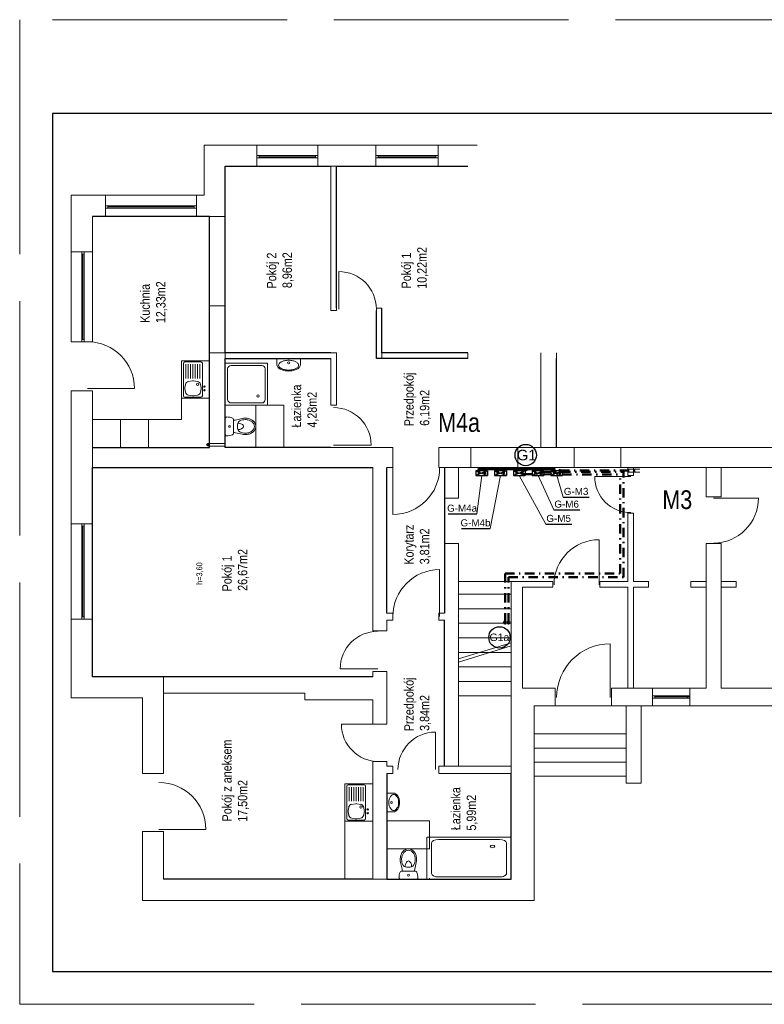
# Model space of a CAD drawing. Extents: x 33706 to 249013, y -74890 to 17912.
# Tile 24 of 175: x 84379 to 85967, y -14467 to -12367. Entities that reach past the tile are written whole.
import ezdxf
from ezdxf.enums import TextEntityAlignment as Align
from ezdxf.lldxf.tags import DXFTag

# ---------------------------------------------------------------- set-up
doc = ezdxf.new("R2010")
doc.units = 0
doc.header["$MEASUREMENT"] = 0
doc.linetypes.add('DASHDOT', pattern=[8.5, 4, -2, 0.5, -2])
doc.linetypes.add('Przekrojowa', pattern=[600, 500, -100])
for name, color, linetype, lineweight in [('_konstrukcja', 96, 'Continuous', 20), ('_stolarka', 1, 'Continuous', 13), ('A-ARM', 1, 'Continuous', 15), ('inst-gaz-rury', 50, 'Continuous', 50), ('inst. - C.O. - opis', 2, 'Continuous', 9), ('urzadzenia', 6, 'Continuous', 15), ('wymiar', 3, 'Continuous', 13)]:
    doc.layers.add(name, color=color, linetype=linetype, lineweight=lineweight)
for name, color, linetype in [('gaz', 1, 'Continuous'), ('Opisy', 2, 'Continuous'), ('urządzenia', 140, 'Continuous')]:
    doc.layers.add(name, color=color, linetype=linetype)
doc.styles.add('Arial narrow', font='ARIALN.TTF')
doc.styles.add('GENERATED_STYLE_1', font='ARIAL.TTF')
doc.styles.get("Standard").update_dxf_attribs({"font": 'ARIALN.TTF'})
tags = doc.linetypes.add('HIDDEN', pattern=[0.375, 0.25, -0.125]).pattern_tags.tags
tags[6:7] = [DXFTag(74, 4), DXFTag(75, 0), DXFTag(340, '0'), DXFTag(46, 1.0), DXFTag(50, 0.0), DXFTag(44, 0.0), DXFTag(45, 0.0)]
tags[4:5] = [DXFTag(74, 4), DXFTag(75, 0), DXFTag(340, '0'), DXFTag(46, 1.0), DXFTag(50, 0.0), DXFTag(44, 0.0), DXFTag(45, 0.0)]

msp = doc.modelspace()

# ---------------------------------------------------------------- hatches: boundary and pattern name
at = {"layer": 'inst-gaz-rury', "linetype": 'Continuous'}
h = msp.add_hatch(color=256, dxfattribs=at)
h.paths.add_polyline_path([(84780.4, -13275.1, 0.420252), (84781.9, -13273.6), (84780.4, -13273.6)])
h.paths.add_polyline_path([(84780.4, -13272.1, 0.408201), (84778.9, -13273.6), (84780.4, -13273.6)])
h.paths.add_polyline_path([(84780.4, -13273.6), (84778.9, -13273.6, 0.417728), (84780.4, -13275.1)])
for points in [[(84780.4, -13273.6), (84781.9, -13273.6, 0.409454), (84780.4, -13272.1, 0.001073), (84780.4, -13272.1)], [(85358.3, -13326.1), (85359.8, -13326.1, 0.409454), (85358.3, -13324.6, 0.001073), (85358.3, -13324.6)], [(85371, -13328.7), (85372.5, -13328.7, 0.409454), (85371, -13327.2, 0.001073), (85371, -13327.2)], [(85398.3, -13326.1), (85399.8, -13326.1, 0.409454), (85398.3, -13324.6, 0.001073), (85398.3, -13324.6)], [(85411, -13328.7), (85412.5, -13328.7, 0.409454), (85411, -13327.2, 0.001073), (85411, -13327.2)], [(85438.3, -13326.1), (85439.8, -13326.1, 0.409454), (85438.3, -13324.6, 0.001073), (85438.3, -13324.6)], [(85451, -13328.7), (85452.5, -13328.7, 0.409454), (85451, -13327.2, 0.001073), (85451, -13327.2)], [(85459.1, -13325.8), (85459.1, -13328.1, 0.409454), (85461.3, -13325.8, 0.001073), (85461.3, -13325.8)], [(85478.3, -13326.1), (85479.8, -13326.1, 0.409454), (85478.3, -13324.6, 0.001073), (85478.3, -13324.6)], [(85491, -13328.7), (85492.5, -13328.7, 0.409454), (85491, -13327.2, 0.001073), (85491, -13327.2)], [(85518.3, -13326.1), (85519.8, -13326.1, 0.409454), (85518.3, -13324.6, 0.001073), (85518.3, -13324.6)], [(85531, -13328.7), (85532.5, -13328.7, 0.409454), (85531, -13327.2, 0.001073), (85531, -13327.2)], [(85413.8, -13652.6), (85413.8, -13654.9, 0.409454), (85416, -13652.6, 0.001073), (85416, -13652.6)], [(85421.3, -13652.6), (85421.3, -13654.9, 0.409454), (85423.5, -13652.6, 0.001073), (85423.5, -13652.6)]]:
    msp.add_hatch(color=256, dxfattribs=at).paths.add_polyline_path(points)
h = msp.add_hatch(color=256, dxfattribs=at)
h.paths.add_polyline_path([(85358.3, -13327.6, 0.420252), (85359.8, -13326.1), (85358.3, -13326.1)])
h.paths.add_polyline_path([(85358.3, -13324.6, 0.408201), (85356.8, -13326.1), (85358.3, -13326.1)])
h.paths.add_polyline_path([(85358.3, -13326.1), (85356.8, -13326.1, 0.417728), (85358.3, -13327.6)])
h = msp.add_hatch(color=256, dxfattribs=at)
h.paths.add_polyline_path([(85371, -13330.2, 0.420252), (85372.5, -13328.7), (85371, -13328.7)])
h.paths.add_polyline_path([(85371, -13327.2, 0.408201), (85369.5, -13328.7), (85371, -13328.7)])
h.paths.add_polyline_path([(85371, -13328.7), (85369.5, -13328.7, 0.417728), (85371, -13330.2)])
h = msp.add_hatch(color=256, dxfattribs=at)
h.paths.add_polyline_path([(85398.3, -13327.6, 0.420252), (85399.8, -13326.1), (85398.3, -13326.1)])
h.paths.add_polyline_path([(85398.3, -13324.6, 0.408201), (85396.8, -13326.1), (85398.3, -13326.1)])
h.paths.add_polyline_path([(85398.3, -13326.1), (85396.8, -13326.1, 0.417728), (85398.3, -13327.6)])
h = msp.add_hatch(color=256, dxfattribs=at)
h.paths.add_polyline_path([(85411, -13330.2, 0.420252), (85412.5, -13328.7), (85411, -13328.7)])
h.paths.add_polyline_path([(85411, -13327.2, 0.408201), (85409.5, -13328.7), (85411, -13328.7)])
h.paths.add_polyline_path([(85411, -13328.7), (85409.5, -13328.7, 0.417728), (85411, -13330.2)])
h = msp.add_hatch(color=256, dxfattribs=at)
h.paths.add_polyline_path([(85438.3, -13327.6, 0.420252), (85439.8, -13326.1), (85438.3, -13326.1)])
h.paths.add_polyline_path([(85438.3, -13324.6, 0.408201), (85436.8, -13326.1), (85438.3, -13326.1)])
h.paths.add_polyline_path([(85438.3, -13326.1), (85436.8, -13326.1, 0.417728), (85438.3, -13327.6)])
h = msp.add_hatch(color=256, dxfattribs=at)
h.paths.add_polyline_path([(85451, -13330.2, 0.420252), (85452.5, -13328.7), (85451, -13328.7)])
h.paths.add_polyline_path([(85451, -13327.2, 0.408201), (85449.5, -13328.7), (85451, -13328.7)])
h.paths.add_polyline_path([(85451, -13328.7), (85449.5, -13328.7, 0.417728), (85451, -13330.2)])
h = msp.add_hatch(color=256, dxfattribs=at)
h.paths.add_polyline_path([(85456.8, -13325.8, 0.420252), (85459.1, -13328.1), (85459.1, -13325.8)])
h.paths.add_polyline_path([(85461.3, -13325.8, 0.408201), (85459.1, -13323.6), (85459.1, -13325.8)])
h.paths.add_polyline_path([(85459.1, -13325.8), (85459.1, -13323.6, 0.417728), (85456.8, -13325.8)])
h = msp.add_hatch(color=256, dxfattribs=at)
h.paths.add_polyline_path([(85478.3, -13327.6, 0.420252), (85479.8, -13326.1), (85478.3, -13326.1)])
h.paths.add_polyline_path([(85478.3, -13324.6, 0.408201), (85476.8, -13326.1), (85478.3, -13326.1)])
h.paths.add_polyline_path([(85478.3, -13326.1), (85476.8, -13326.1, 0.417728), (85478.3, -13327.6)])
h = msp.add_hatch(color=256, dxfattribs=at)
h.paths.add_polyline_path([(85491, -13330.2, 0.420252), (85492.5, -13328.7), (85491, -13328.7)])
h.paths.add_polyline_path([(85491, -13327.2, 0.408201), (85489.5, -13328.7), (85491, -13328.7)])
h.paths.add_polyline_path([(85491, -13328.7), (85489.5, -13328.7, 0.417728), (85491, -13330.2)])
h = msp.add_hatch(color=256, dxfattribs=at)
h.paths.add_polyline_path([(85518.3, -13327.6, 0.420252), (85519.8, -13326.1), (85518.3, -13326.1)])
h.paths.add_polyline_path([(85518.3, -13324.6, 0.408201), (85516.8, -13326.1), (85518.3, -13326.1)])
h.paths.add_polyline_path([(85518.3, -13326.1), (85516.8, -13326.1, 0.417728), (85518.3, -13327.6)])
h = msp.add_hatch(color=256, dxfattribs=at)
h.paths.add_polyline_path([(85531, -13330.2, 0.420252), (85532.5, -13328.7), (85531, -13328.7)])
h.paths.add_polyline_path([(85531, -13327.2, 0.408201), (85529.5, -13328.7), (85531, -13328.7)])
h.paths.add_polyline_path([(85531, -13328.7), (85529.5, -13328.7, 0.417728), (85531, -13330.2)])
h = msp.add_hatch(color=256, dxfattribs=at)
h.paths.add_polyline_path([(85411.5, -13652.6, 0.420252), (85413.8, -13654.9), (85413.8, -13652.6)])
h.paths.add_polyline_path([(85416, -13652.6, 0.408201), (85413.8, -13650.4), (85413.8, -13652.6)])
h.paths.add_polyline_path([(85413.8, -13652.6), (85413.8, -13650.4, 0.417728), (85411.5, -13652.6)])
h = msp.add_hatch(color=256, dxfattribs=at)
h.paths.add_polyline_path([(85419, -13652.6, 0.420252), (85421.3, -13654.9), (85421.3, -13652.6)])
h.paths.add_polyline_path([(85423.5, -13652.6, 0.408201), (85421.3, -13650.4), (85421.3, -13652.6)])
h.paths.add_polyline_path([(85421.3, -13652.6), (85421.3, -13650.4, 0.417728), (85419, -13652.6)])

# ---------------------------------------------------------------- linework, layer by layer
at = {"color": 62, "linetype": 'Przekrojowa', "lineweight": 18}
for p, q in [((87349, -12367), (84379, -12367)), ((84379, -12367), (84379, -14467)), ((84379, -14467), (87349, -14467)), ((84379, -14467), (87349, -14467))]:
    msp.add_line(p, q, dxfattribs=at)
at = {"linetype": 'Continuous'}
for p, q in [((87279, -12567), (84449, -12567)), ((84449, -12567), (84449, -14397)), ((84449, -14397), (87279, -14397)), ((84449, -14397), (87279, -14397))]:
    msp.add_line(p, q, dxfattribs=at)
at = {"layer": '_konstrukcja', "ltscale": 50}
for p, q in [((84772.4, -12741.4), (84772.4, -12634.4)), ((84772.4, -12634.4), (84884.4, -12634.4)), ((84884.4, -12679.4), (84884.4, -12634.4)), ((84884.4, -12679.4), (84884.4, -12634.4)), ((84884.4, -12634.4), (85014.4, -12634.4)), ((85014.4, -12679.4), (85014.4, -12634.4)), ((85014.4, -12634.4), (85014.4, -12679.4)), ((85014.4, -12634.4), (85138.4, -12634.4)), ((85138.4, -12679.4), (85138.4, -12634.4)), ((85138.4, -12679.4), (85138.4, -12634.4)), ((85138.4, -12634.4), (85271.4, -12634.4)), ((85271.4, -12679.4), (85271.4, -12634.4)), ((85271.4, -12634.4), (85271.4, -12679.4)), ((85271.4, -12634.4), (85354.4, -12634.4)), ((84817.4, -12977.4), (84817.4, -12679.4)), ((84817.4, -12679.4), (84884.4, -12679.4)), ((84817.4, -12786.4), (84817.4, -12679.4)), ((84817.4, -12679.4), (84884.4, -12679.4)), ((85014.4, -12679.4), (84884.4, -12679.4)), ((85014.4, -12679.4), (85138.4, -12679.4)), ((85014.4, -12679.4), (85138.4, -12679.4)), ((85042.4, -12987.4), (85042.4, -12679.4)), ((85042.4, -12679.4), (85054.4, -12679.4)), ((85054.4, -12679.4), (85054.4, -12987.4)), ((85271.4, -12679.4), (85138.4, -12679.4)), ((85271.4, -12679.4), (85334.4, -12679.4)), ((85271.4, -12679.4), (85334.4, -12679.4)), ((84488.9, -12862.4), (84488.9, -12741.4)), ((84488.9, -12741.4), (84561.9, -12741.4)), ((84561.9, -12786.4), (84561.9, -12741.4)), ((84755.9, -12741.4), (84561.9, -12741.4)), ((84561.9, -12741.4), (84561.9, -12786.4)), ((84755.9, -12786.4), (84755.9, -12741.4)), ((84755.9, -12786.4), (84755.9, -12741.4)), ((84755.9, -12741.4), (84772.4, -12741.4)), ((84561.9, -12786.4), (84533.9, -12786.4)), ((84533.9, -12786.4), (84533.9, -12862.4)), ((84533.9, -12862.4), (84533.9, -12786.4)), ((84533.9, -12786.4), (84561.9, -12786.4)), ((84561.9, -12786.4), (84755.9, -12786.4)), ((84783.9, -12786.4), (84755.9, -12786.4)), ((84755.9, -12786.4), (84817.4, -12786.4)), ((84783.9, -12977.4), (84783.9, -12786.4)), ((84533.9, -12862.4), (84488.9, -12862.4)), ((84488.9, -13053.8), (84488.9, -12862.4)), ((84533.9, -12862.4), (84488.9, -12862.4)), ((84488.9, -12862.4), (84488.9, -13053.8)), ((84533.9, -12862.4), (84533.9, -13053.8)), ((84533.9, -13053.8), (84533.9, -12862.4)), ((84817.4, -12977.4), (84783.9, -12977.4)), ((84817.4, -12977.4), (84817.4, -12977.4)), ((85054.4, -12987.4), (85042.4, -12987.4)), ((85139.4, -12982.4), (85139.4, -13089.4)), ((85151.4, -12982.4), (85139.4, -12982.4)), ((85151.4, -13089.4), (85151.4, -12982.4)), ((84533.9, -13053.8), (84488.9, -13053.8)), ((84488.9, -13053.8), (84533.9, -13053.8)), ((84783.9, -13279.4), (84783.9, -13077.4)), ((84783.9, -13077.4), (84817.4, -13077.4)), ((85054.4, -13077.4), (84817.4, -13077.4)), ((84817.4, -13077.4), (84817.4, -13077.4)), ((84817.4, -13279.4), (84817.4, -13077.4)), ((84817.4, -13077.4), (84817.4, -13077.4)), ((85054.4, -13089.4), (85054.4, -13077.4)), ((85151.4, -13089.4), (85151.4, -13077.4)), ((85151.4, -13077.4), (85334.4, -13077.4)), ((85334.4, -13077.4), (85334.4, -13089.4)), ((85490, -13279.4), (85490, -13077.4)), ((85523.5, -13279.4), (85523.5, -13077.4)), ((85042.4, -13089.4), (84817.4, -13089.4)), ((85042.4, -13089.4), (85042.4, -13189.4)), ((85054.4, -13189.4), (85054.4, -13089.4)), ((85054.4, -13089.4), (85054.4, -13089.4)), ((85139.4, -13089.4), (85151.4, -13089.4)), ((85334.4, -13089.4), (85151.4, -13089.4)), ((84533.9, -13158.4), (84488.9, -13158.4)), ((84488.9, -13442.4), (84488.9, -13158.4)), ((84533.9, -13442.4), (84533.9, -13158.4)), ((84533.9, -13158.4), (84533.9, -13279.4)), ((85042.4, -13189.4), (85054.4, -13189.4)), ((84533.9, -13279.4), (84611.9, -13279.4)), ((84611.9, -13279.4), (84783.9, -13279.4)), ((84890.9, -13279.4), (84817.4, -13279.4)), ((85174.4, -13279.4), (84890.9, -13279.4)), ((85174.4, -13322.4), (85174.4, -13279.4)), ((85272.4, -13322.4), (85272.4, -13279.4)), ((85440.9, -13279.4), (85272.4, -13279.4)), ((85334.4, -13279.4), (85340.9, -13279.4)), ((85340.9, -13322.4), (85340.9, -13279.4)), ((85440.9, -13279.4), (85560.9, -13279.4)), ((85440.9, -13322.4), (85440.9, -13279.4)), ((85560.9, -13279.4), (86199.9, -13279.4)), ((85560.9, -13322.4), (85560.9, -13279.4)), ((85660.9, -13322.4), (85660.9, -13279.4)), ((84611.9, -13322.4), (84533.9, -13322.4)), ((84533.9, -13322.4), (84533.9, -13442.4)), ((84890.9, -13322.4), (84611.9, -13322.4)), ((85131.9, -13322.4), (84890.9, -13322.4)), ((85131.9, -13490.4), (85131.9, -13322.4)), ((85174.4, -13322.4), (85161.9, -13322.4)), ((85161.9, -13322.4), (85161.9, -13490.4)), ((85284.9, -13322.4), (85272.4, -13322.4)), ((85284.9, -13387.4), (85284.9, -13322.4)), ((85284.9, -13322.4), (85440.9, -13322.4)), ((85314.9, -13387.4), (85314.9, -13322.4)), ((85440.9, -13322.4), (85560.9, -13322.4)), ((85560.9, -13322.4), (86199.9, -13322.4)), ((85675.9, -13339.4), (85675.9, -13322.4)), ((85687.9, -13339.4), (85687.9, -13322.4)), ((85842.9, -13384.4), (85842.9, -13322.4)), ((85874.9, -13384.4), (85874.9, -13322.4)), ((85675.9, -13339.4), (85687.9, -13339.4)), ((85284.9, -13387.4), (85314.9, -13387.4)), ((85842.9, -13384.4), (85874.9, -13384.4)), ((85675.9, -13565.4), (85675.9, -13419.4)), ((85675.9, -13419.4), (85687.9, -13419.4)), ((85687.9, -13565.4), (85687.9, -13419.4)), ((84533.9, -13442.4), (84488.9, -13442.4)), ((84488.9, -13645.4), (84488.9, -13442.4)), ((84488.9, -13442.4), (84533.9, -13442.4)), ((84533.9, -13442.4), (84533.9, -13645.4)), ((85131.9, -13670.4), (85131.9, -13490.4)), ((85161.9, -13490.4), (85161.9, -13632.4)), ((85284.9, -13484.4), (85314.9, -13484.4)), ((85284.9, -13632.4), (85284.9, -13484.4)), ((85314.9, -13959.4), (85314.9, -13484.4)), ((85842.9, -13792.4), (85842.9, -13484.4)), ((85842.9, -13484.4), (85874.9, -13484.4)), ((85874.9, -13792.4), (85874.9, -13484.4)), ((85426.9, -13565.4), (85314.9, -13565.4)), ((85426.9, -13974.4), (85426.9, -13565.4)), ((85426.9, -13565.4), (85515.9, -13565.4)), ((85515.9, -13577.4), (85515.9, -13565.4)), ((85615.9, -13577.4), (85615.9, -13565.4)), ((85615.9, -13565.4), (85675.9, -13565.4)), ((85687.9, -13565.4), (85719.9, -13565.4)), ((85719.9, -13577.4), (85719.9, -13565.4)), ((85809.9, -13565.4), (85842.9, -13565.4)), ((85809.9, -13577.4), (85809.9, -13565.4)), ((85874.9, -13565.4), (85906.9, -13565.4)), ((85906.9, -13577.4), (85906.9, -13565.4)), ((85450.9, -13792.4), (85450.9, -13577.4)), ((85450.9, -13577.4), (85515.9, -13577.4)), ((85615.9, -13577.4), (85675.9, -13577.4)), ((85675.9, -13792.4), (85675.9, -13577.4)), ((85687.9, -13792.4), (85687.9, -13577.4)), ((85687.9, -13577.4), (85719.9, -13577.4)), ((85809.9, -13577.4), (85842.9, -13577.4)), ((85874.9, -13577.4), (85906.9, -13577.4)), ((85314.9, -13592.4), (85426.9, -13592.4)), ((85314.9, -13623.4), (85426.9, -13623.4)), ((84533.9, -13645.4), (84488.9, -13645.4)), ((84533.9, -13645.4), (84488.9, -13645.4)), ((84488.9, -13813.4), (84488.9, -13645.4)), ((84533.9, -13645.4), (84533.9, -13768.4)), ((84533.9, -13768.4), (84533.9, -13645.4)), ((85161.9, -13632.4), (85174.4, -13632.4)), ((85161.9, -13670.4), (85161.9, -13647.4)), ((85161.9, -13647.4), (85174.4, -13647.4)), ((85174.4, -13647.4), (85174.4, -13632.4)), ((85272.4, -13647.4), (85272.4, -13632.4)), ((85272.4, -13632.4), (85284.9, -13632.4)), ((85272.4, -13647.4), (85284.9, -13647.4)), ((85284.9, -13647.4), (85284.9, -13959.4)), ((85161.9, -13670.4), (85131.9, -13670.4)), ((85314.9, -13654.4), (85426.9, -13654.4)), ((85314.9, -13685.4), (85426.9, -13685.4)), ((85426.9, -13695.7), (85314.9, -13730.2)), ((85426.9, -13702.7), (85314.9, -13737.2)), ((85314.9, -13716.4), (85426.9, -13716.4)), ((85314.9, -13747.4), (85426.9, -13747.4)), ((84533.9, -13768.4), (85131.9, -13768.4)), ((84685.9, -13768.4), (84533.9, -13768.4)), ((84685.9, -13974.4), (84685.9, -13768.4)), ((85161.9, -13757.4), (85131.9, -13757.4)), ((85131.9, -13768.4), (85131.9, -13757.4)), ((85161.9, -13869.4), (85161.9, -13757.4)), ((85314.9, -13778.4), (85426.9, -13778.4)), ((85520.9, -13792.4), (85450.9, -13792.4)), ((85520.9, -13830.4), (85520.9, -13792.4)), ((85640.9, -13830.4), (85640.9, -13792.4)), ((85640.9, -13792.4), (85727.9, -13792.4)), ((85727.9, -13792.4), (85727.9, -13830.4)), ((85727.9, -13792.4), (85807.9, -13792.4)), ((85807.9, -13792.4), (85807.9, -13830.4)), ((85807.9, -13792.4), (85842.9, -13792.4)), ((85874.9, -13792.4), (86145.9, -13792.4)), ((84640.9, -13813.4), (84488.9, -13813.4)), ((84640.9, -13974.4), (84640.9, -13813.4)), ((84986.9, -13803.4), (84685.9, -13803.4)), ((84685.9, -13803.4), (84685.9, -13974.4)), ((84986.9, -13817.4), (84986.9, -13803.4)), ((85131.9, -13817.4), (84986.9, -13817.4)), ((85131.9, -13817.4), (85131.9, -13869.4)), ((85131.9, -13869.4), (85131.9, -13817.4)), ((85314.9, -13809.4), (85426.9, -13809.4)), ((85475.9, -14245.4), (85475.9, -13830.4)), ((85475.9, -13830.4), (85500.9, -13830.4)), ((86310.9, -13830.4), (85475.9, -13830.4)), ((85640.9, -13830.4), (85727.9, -13830.4)), ((85671.9, -13995.4), (85671.9, -13830.4)), ((85703.9, -13995.4), (85703.9, -13830.4)), ((85727.9, -13830.4), (85807.9, -13830.4)), ((85807.9, -13830.4), (85842.9, -13830.4)), ((85131.9, -13869.4), (85161.9, -13869.4)), ((85671.9, -13890.4), (85475.9, -13890.4)), ((85671.9, -13920.4), (85475.9, -13920.4)), ((85131.9, -13949.4), (85131.9, -14200.4)), ((85131.9, -13949.4), (85161.9, -13949.4)), ((85161.9, -13959.4), (85161.9, -13949.4)), ((85174.4, -13959.4), (85161.9, -13959.4)), ((85174.4, -13974.4), (85174.4, -13959.4)), ((85272.4, -13974.4), (85272.4, -13959.4)), ((85426.9, -13959.4), (85272.4, -13959.4)), ((85671.9, -13950.4), (85475.9, -13950.4)), ((84685.9, -13974.4), (84640.9, -13974.4)), ((85174.4, -13974.4), (85161.9, -13974.4)), ((85161.9, -13974.4), (85161.9, -14200.4)), ((85426.9, -13974.4), (85272.4, -13974.4)), ((85426.9, -14200.4), (85426.9, -13974.4)), ((85671.9, -13980.4), (85475.9, -13980.4)), ((85703.9, -13995.4), (85671.9, -13995.4)), ((84685.9, -14098.4), (84640.9, -14098.4)), ((84640.9, -14245.4), (84640.9, -14098.4)), ((84685.9, -14098.4), (84685.9, -14200.4)), ((84685.9, -14200.4), (84685.9, -14098.4)), ((85131.9, -14200.4), (84685.9, -14200.4)), ((84685.9, -14200.4), (84685.9, -14200.4)), ((85426.9, -14200.4), (84685.9, -14200.4)), ((85161.9, -14200.4), (85426.9, -14200.4)), ((85475.9, -14245.4), (84640.9, -14245.4))]:
    msp.add_line(p, q, dxfattribs=at)
at = {"layer": '_stolarka'}
for p, q in [((84884.4, -12656.9), (85014.4, -12656.9)), ((84884.4, -12661.9), (84884.4, -12656.9)), ((84884.4, -12656.9), (84889.4, -12656.9)), ((85014.4, -12661.9), (84884.4, -12661.9)), ((84889.4, -12656.9), (84889.4, -12661.9)), ((85009.4, -12659.4), (84889.4, -12659.4)), ((84889.4, -12661.9), (85014.4, -12661.9)), ((85009.4, -12661.9), (85009.4, -12656.9)), ((85009.4, -12656.9), (85009.4, -12659.4)), ((85014.4, -12661.9), (85009.4, -12661.9)), ((85014.4, -12656.9), (85014.4, -12661.9)), ((85138.4, -12656.9), (85271.4, -12656.9)), ((85138.4, -12661.9), (85138.4, -12656.9)), ((85138.4, -12656.9), (85143.4, -12656.9)), ((85271.4, -12661.9), (85138.4, -12661.9)), ((85143.4, -12656.9), (85143.4, -12661.9)), ((85266.4, -12659.4), (85143.4, -12659.4)), ((85143.4, -12661.9), (85271.4, -12661.9)), ((85266.4, -12661.9), (85266.4, -12656.9)), ((85266.4, -12656.9), (85266.4, -12659.4)), ((85271.4, -12661.9), (85266.4, -12661.9)), ((85271.4, -12656.9), (85271.4, -12661.9)), ((84561.9, -12763.9), (84755.9, -12763.9)), ((84561.9, -12768.9), (84561.9, -12763.9)), ((84561.9, -12763.9), (84566.9, -12763.9)), ((84566.9, -12763.9), (84566.9, -12768.9)), ((84750.9, -12766.4), (84566.9, -12766.4)), ((84750.9, -12768.9), (84750.9, -12763.9)), ((84750.9, -12763.9), (84750.9, -12766.4)), ((84755.9, -12763.9), (84755.9, -12768.9)), ((84755.9, -12768.9), (84561.9, -12768.9)), ((84566.9, -12768.9), (84755.9, -12768.9)), ((84755.9, -12768.9), (84750.9, -12768.9)), ((84511.4, -13053.8), (84511.4, -12862.4)), ((84511.4, -12862.4), (84516.4, -12862.4)), ((84516.4, -12867.4), (84511.4, -12867.4)), ((84511.4, -12867.4), (84513.9, -12867.4)), ((84513.9, -12867.4), (84513.9, -13048.8)), ((84516.4, -12862.4), (84516.4, -13053.8)), ((84516.4, -13048.8), (84516.4, -12862.4)), ((84516.4, -12862.4), (84516.4, -12867.4)), ((84511.4, -13053.8), (84511.4, -13048.8)), ((84511.4, -13048.8), (84516.4, -13048.8)), ((84516.4, -13053.8), (84511.4, -13053.8)), ((84511.4, -13645.4), (84511.4, -13442.4)), ((84511.4, -13442.4), (84516.4, -13442.4)), ((84516.4, -13447.4), (84511.4, -13447.4)), ((84511.4, -13447.4), (84513.9, -13447.4)), ((84513.9, -13447.4), (84513.9, -13640.4)), ((84516.4, -13442.4), (84516.4, -13645.4)), ((84516.4, -13640.4), (84516.4, -13442.4)), ((84516.4, -13442.4), (84516.4, -13447.4)), ((84511.4, -13645.4), (84511.4, -13640.4)), ((84511.4, -13640.4), (84516.4, -13640.4)), ((84516.4, -13645.4), (84511.4, -13645.4)), ((85727.9, -13808.9), (85807.9, -13808.9)), ((85727.9, -13813.9), (85727.9, -13808.9)), ((85727.9, -13808.9), (85732.9, -13808.9)), ((85807.9, -13813.9), (85727.9, -13813.9)), ((85732.9, -13808.9), (85732.9, -13813.9)), ((85807.9, -13811.4), (85732.9, -13811.4)), ((85732.9, -13813.9), (85807.9, -13813.9)), ((85802.9, -13813.9), (85802.9, -13808.9)), ((85802.9, -13808.9), (85802.9, -13811.4)), ((85807.9, -13813.9), (85802.9, -13813.9)), ((85807.9, -13808.9), (85807.9, -13813.9))]:
    msp.add_line(p, q, dxfattribs=at)
at = {"layer": '_stolarka', "color": 0, "linetype": 'ByBlock', "ltscale": 50}
for p, q in [((85682.2, -13341.1), (85605, -13341.1)), ((85614.3, -13572), (85614.3, -13476)), ((85638.1, -13812.4), (85638.1, -13698)), ((85142.3, -13751.5), (85062.3, -13751.5)), ((85144.8, -13869.4), (85064.8, -13869.4)), ((85265.5, -13966.5), (85265.5, -13886.5))]:
    msp.add_line(p, q, dxfattribs=at)
for points in [[(85059.4, -12984.3), (85059.4, -12904.3)], [(84523.9, -13153.8), (84623.9, -13153.8)], [(85048.4, -13274.4), (85128.4, -13274.4)], [(85174.4, -13322.4), (85174.4, -13422.4)], [(85858.2, -13387.2), (85954.2, -13387.2)], [(85274.4, -13639.9), (85274.4, -13539.9)], [(84675.9, -14093.8), (84775.9, -14093.8)]]:
    msp.add_lwpolyline(points, dxfattribs=at)
for centre, radius, start, end in [((85059.4, -12984.3), 80, 0, 90), ((84523.9, -13153.8), 100, 0, 90), ((85048.4, -13274.4), 80, 0, 90), ((85174.4, -13322.4), 100, 270, 0), ((85682.2, -13341.1), 77.3, 180, 270), ((85858.2, -13387.2), 96, 270, 0), ((85614.3, -13572), 96, 90, 180), ((85274.4, -13639.9), 100, 90, 180), ((85142.3, -13751.5), 80, 90, 180), ((85638.1, -13812.4), 114.4, 90, 180), ((85144.8, -13869.4), 80, 180, 270), ((85265.5, -13966.5), 80, 90, 180), ((84675.9, -14093.8), 100, 0, 90)]:
    msp.add_arc(centre, radius, start, end, dxfattribs=at)
at = {"layer": 'A-ARM', "ltscale": 50}
for p, q in [((84783.9, -13279.4), (84783.9, -13077.4)), ((85490, -13279.4), (85490, -13077.4)), ((84723.9, -13219.4), (84723.9, -13094.4)), ((84533.9, -13219.4), (84723.9, -13219.4)), ((84593.9, -13219.4), (84533.9, -13219.4)), ((84533.9, -13219.4), (84533.9, -13279.4)), ((84653.9, -13219.4), (84593.9, -13219.4)), ((84593.9, -13219.4), (84593.9, -13279.4)), ((84593.9, -13279.4), (84593.9, -13219.4)), ((84653.9, -13279.4), (84653.9, -13219.4)), ((84533.9, -13279.4), (84593.9, -13279.4)), ((84533.9, -13279.4), (84783.9, -13279.4)), ((84593.9, -13279.4), (84653.9, -13279.4)), ((85131.9, -14076.4), (85071.9, -14076.4)), ((85071.9, -14076.4), (85071.9, -14200.4)), ((85131.9, -14200.4), (85131.9, -14076.4)), ((85071.9, -14200.4), (85131.9, -14200.4))]:
    msp.add_line(p, q, dxfattribs=at)
at = {"layer": 'A-ARM'}
for p, q in [((84723.9, -13174.4), (84723.9, -13094.4)), ((84723.9, -13094.4), (84783.9, -13094.4)), ((84728.4, -13099.9), (84728.4, -13168.9)), ((84765.4, -13096.9), (84731.4, -13096.9)), ((84733.4, -13131.9), (84733.4, -13101.9)), ((84738.4, -13131.9), (84738.4, -13101.9)), ((84743.4, -13131.9), (84743.4, -13101.9)), ((84748.4, -13101.9), (84748.4, -13131.9)), ((84753.4, -13101.9), (84753.4, -13131.9)), ((84758.4, -13101.9), (84758.4, -13131.9)), ((84763.4, -13101.9), (84763.4, -13131.9)), ((84768.4, -13099.9), (84768.4, -13168.9)), ((84783.9, -13094.4), (84783.9, -13174.4)), ((84731.1, -13151.7), (84732.4, -13144.9)), ((84738.9, -13138.5), (84747.1, -13137.1)), ((84749.7, -13137.1), (84757.8, -13138.5)), ((84756.4, -13138.2), (84756.4, -13138.2)), ((84764.4, -13144.9), (84765.6, -13151.7)), ((84732.4, -13161.3), (84731.1, -13154.6)), ((84765.6, -13154.6), (84764.4, -13161.3)), ((84783.9, -13174.4), (84723.9, -13174.4)), ((84765.4, -13171.9), (84731.4, -13171.9)), ((84747.1, -13169.2), (84738.9, -13167.8)), ((84757.8, -13167.8), (84749.7, -13169.2)), ((85071.9, -14076.4), (85071.9, -13996.4)), ((85071.9, -13996.4), (85131.9, -13996.4)), ((85076.4, -14001.9), (85076.4, -14070.9)), ((85113.4, -13998.9), (85079.4, -13998.9)), ((85081.4, -14033.9), (85081.4, -14003.9)), ((85086.4, -14033.9), (85086.4, -14003.9)), ((85091.4, -14033.9), (85091.4, -14003.9)), ((85096.4, -14003.9), (85096.4, -14033.9)), ((85101.4, -14003.9), (85101.4, -14033.9)), ((85106.4, -14003.9), (85106.4, -14033.9)), ((85111.4, -14003.9), (85111.4, -14033.9)), ((85116.4, -14001.9), (85116.4, -14070.9)), ((85131.9, -13996.4), (85131.9, -14076.4)), ((85079.1, -14053.7), (85080.4, -14046.9)), ((85086.9, -14040.5), (85095.1, -14039.1)), ((85097.7, -14039.1), (85105.8, -14040.5)), ((85104.4, -14040.2), (85104.4, -14040.2)), ((85112.4, -14046.9), (85113.6, -14053.7)), ((85080.4, -14063.3), (85079.1, -14056.6)), ((85095.1, -14071.2), (85086.9, -14069.8)), ((85105.8, -14069.8), (85097.7, -14071.2)), ((85113.6, -14056.6), (85112.4, -14063.3)), ((85131.9, -14076.4), (85071.9, -14076.4)), ((85113.4, -14073.9), (85079.4, -14073.9))]:
    msp.add_line(p, q, dxfattribs=at)
at = {"layer": 'A-ARM', "color": 0}
for p, q in [((84907.4, -13099.4), (84817.4, -13099.4)), ((84817.4, -13099.4), (84817.4, -13189.4)), ((84907.4, -13189.4), (84907.4, -13099.4)), ((84977.4, -13089.4), (84927.4, -13089.4)), ((84927.4, -13089.4), (84927.4, -13102.9)), ((84977.4, -13102.9), (84977.4, -13089.4)), ((84822.4, -13111.9), (84822.4, -13176.9)), ((84894.9, -13104.4), (84829.9, -13104.4)), ((84902.4, -13176.9), (84902.4, -13111.9)), ((84829.9, -13184.4), (84894.9, -13184.4)), ((84817.4, -13189.4), (84907.4, -13189.4)), ((84817.4, -13217.3), (84817.4, -13251.5)), ((84834.9, -13249.4), (84834.9, -13219.4)), ((84853.1, -13217.7), (84839.3, -13220.9)), ((84853.8, -13220.6), (84851.1, -13221.2)), ((84853.1, -13251.1), (84839.3, -13247.9)), ((84843.4, -13231), (84843.4, -13237.8)), ((84853.8, -13248.2), (84851.1, -13247.5)), ((85161.9, -14056.5), (85161.9, -14016.5)), ((85161.9, -14016.5), (85175.4, -14016.5)), ((85175.4, -14056.5), (85161.9, -14056.5)), ((85246.9, -14110.4), (85426.9, -14110.4)), ((85246.9, -14200.4), (85246.9, -14110.4)), ((85426.9, -14110.4), (85426.9, -14200.4)), ((85256.9, -14187.9), (85256.9, -14122.9)), ((85271.9, -14115.4), (85401.9, -14115.4)), ((85416.9, -14122.9), (85416.9, -14187.9)), ((85191.1, -14164.7), (85194.3, -14178.5)), ((85194, -14164), (85194.6, -14166.6)), ((85211.2, -14174.4), (85204.4, -14174.4)), ((85221.6, -14164), (85221, -14166.6)), ((85224.5, -14164.7), (85221.3, -14178.5)), ((85192.8, -14182.9), (85222.8, -14182.9)), ((85401.9, -14195.4), (85271.9, -14195.4)), ((85224.9, -14200.4), (85190.7, -14200.4)), ((85426.9, -14200.4), (85246.9, -14200.4))]:
    msp.add_line(p, q, dxfattribs=at)
at = {"layer": 'A-ARM', "color": 0, "linetype": 'HIDDEN', "ltscale": 50}
for points in [[(84817.4, -13189.4), (84819.9, -13189.4)], [(84817.4, -13189.4), (84817.4, -13191.9)], [(84817.4, -13276.9), (84817.4, -13279.4)], [(84817.4, -13279.4), (84819.9, -13279.4)], [(85162.8, -14200.4), (85162.8, -14197.9)], [(85165.3, -14200.4), (85162.8, -14200.4)], [(85252.8, -14200.4), (85250.3, -14200.4)], [(85252.8, -14200.4), (85252.8, -14197.9)]]:
    msp.add_lwpolyline(points, dxfattribs=at)
for points in [[(84882.4, -13189.4), (84942.4, -13189.4), (84942.4, -13279.4), (84882.4, -13279.4)], [(85252.8, -14135.4), (85252.8, -14075.4), (85162.8, -14075.4), (85162.8, -14135.4)]]:
    msp.add_lwpolyline(points, close=True, dxfattribs=at)
at = {"layer": 'A-ARM', "color": 0}
for points in [[(84844, -13227.5, -0.047502), (84848.6, -13228.1, -0.067446), (84852.6, -13229.5, -0.105232), (84855.6, -13232, -0.168531), (84856.4, -13234.4, -0.168531), (84855.6, -13236.7, -0.105232), (84852.6, -13239.2, -0.067446), (84848.6, -13240.7, -0.047502), (84844, -13241.2, -0.053598)], [(84853.1, -13217.7, -0.05824), (84859.9, -13216.9, -0.072039)], [(84859.9, -13216.9, -0.072039), (84868.2, -13218.1, -0.083339), (84875.2, -13221.5, -0.106661), (84880.5, -13227.3, -0.132138), (84882.4, -13234.4, -0.132138), (84880.5, -13241.4, -0.106661), (84875.2, -13247.3, -0.083339), (84868.2, -13250.7, -0.072039), (84859.9, -13251.9, -0.05824), (84853.1, -13251.1, -0.083339)], [(84859.9, -13219.9, -0.072039), (84867.4, -13221, -0.083339), (84873.4, -13223.9, -0.106661), (84877.9, -13228.8, -0.132138), (84879.4, -13234.4, -0.132138), (84877.9, -13239.9, -0.106661), (84873.4, -13244.8, -0.083339), (84867.4, -13247.8, -0.072039), (84859.9, -13248.9, -0.05824), (84853.8, -13248.2, -0.05824)], [(84853.8, -13220.6, -0.05824), (84859.9, -13219.9, -0.05824)], [(85175.4, -14016.5, -0.138474), (85180.2, -14017.9, -0.107069), (85184.9, -14022.4, -0.080452), (85187.8, -14028.6, -0.068264), (85188.9, -14036.5, -0.068264), (85187.8, -14044.5, -0.080452), (85184.9, -14050.7, -0.107069), (85180.2, -14055.2, -0.138474), (85175.4, -14056.5, -0.138474)], [(85225.3, -14157.9, 0.072039), (85224.1, -14149.5, 0.083339), (85220.7, -14142.6, 0.106661), (85214.8, -14137.3, 0.132138), (85207.8, -14135.4, 0.132138), (85200.7, -14137.3, 0.106661), (85194.9, -14142.6, 0.083339), (85191.5, -14149.5, 0.072039), (85190.3, -14157.9, 0.05824), (85191.1, -14164.7, 0.083339)], [(85222.3, -14157.9, 0.072039), (85221.2, -14150.4, 0.083339), (85218.3, -14144.3, 0.106661), (85213.3, -14139.9, 0.132138), (85207.8, -14138.4, 0.132138), (85202.2, -14139.9, 0.106661), (85197.3, -14144.3, 0.083339), (85194.4, -14150.4, 0.072039), (85193.3, -14157.9, 0.05824), (85194, -14164, 0.05824)], [(85214.6, -14173.8, 0.047502), (85214.1, -14169.1, 0.067446), (85212.6, -14165.2, 0.105232), (85210.1, -14162.2, 0.168531), (85207.8, -14161.3, 0.168531), (85205.4, -14162.2, 0.105232), (85202.9, -14165.2, 0.067446), (85201.5, -14169.1, 0.047502), (85200.9, -14173.8, 0.053598)], [(85221.6, -14164, 0.05824), (85222.3, -14157.9, 0.05824)], [(85224.5, -14164.7, 0.05824), (85225.3, -14157.9, 0.072039)]]:
    msp.add_lwpolyline(points, format="xyb", dxfattribs=at)
msp.add_lwpolyline([(85176.4, -14053.5, -0.138474), (85173.1, -14052.6, -0.107069), (85169.3, -14049, -0.080452), (85166.9, -14043.7, -0.068264), (85165.9, -14036.5, -0.068264), (85166.9, -14029.4, -0.080452), (85169.3, -14024.1, -0.107069), (85173.1, -14020.5, -0.138474), (85176.4, -14019.5, -0.138474), (85179.7, -14020.5, -0.107069), (85183.4, -14024.1, -0.080452), (85185.9, -14029.4, -0.068264), (85186.9, -14036.5, -0.068264), (85185.9, -14043.7, -0.080452), (85183.4, -14049, -0.107069), (85179.7, -14052.6, -0.138474)], format="xyb", close=True, dxfattribs=at)
at = {"layer": 'A-ARM'}
for centre, radius in [((84758.4, -13144.4), 2.5), ((84772.9, -13149.4), 1.5), ((84772.9, -13157.4), 1.5), ((85106.4, -14046.4), 2.5), ((85120.9, -14051.4), 1.5), ((85120.9, -14059.4), 1.5)]:
    msp.add_circle(centre, radius, dxfattribs=at)
at = {"layer": 'A-ARM', "color": 0}
for centre, radius in [((84887.4, -13169.4), 2.5), ((84826.1, -13234.4), 1.96), ((85171.4, -14036.5), 2), ((85207.8, -14191.6), 1.96)]:
    msp.add_circle(centre, radius, dxfattribs=at)
at = {"layer": 'A-ARM'}
for centre, radius, start, end in [((84731.4, -13099.9), 3, 90, 180), ((84765.4, -13099.9), 3, 0, 90), ((84740.2, -13146.3), 8, 99.4623, 169.6952), ((84748.4, -13145), 8, 80.5377, 99.4623), ((84755.1, -13146.1), 8, 80.5377, 80.5399), ((84756.5, -13146.3), 8, 10.3048, 80.5377), ((84739, -13153.1), 8, 169.6952, 190.3048), ((84740.2, -13159.9), 8, 190.3048, 260.5377), ((84756.5, -13159.9), 8, 279.4623, 349.6952), ((84757.8, -13153.1), 8, 349.6952, 10.3048), ((84731.4, -13168.9), 3, 180, 270), ((84748.4, -13161.3), 8, 260.5377, 279.4623), ((84765.4, -13168.9), 3, 270, 0), ((85079.4, -14001.9), 3, 90, 180), ((85113.4, -14001.9), 3, 0, 90), ((85088.2, -14048.3), 8, 99.4623, 169.6952), ((85096.4, -14047), 8, 80.5377, 99.4623), ((85103.1, -14048.1), 8, 80.5377, 80.5399), ((85104.5, -14048.3), 8, 10.3048, 80.5377), ((85087, -14055.1), 8, 169.6952, 190.3048), ((85088.2, -14061.9), 8, 190.3048, 260.5377), ((85104.5, -14061.9), 8, 279.4623, 349.6952), ((85105.8, -14055.1), 8, 349.6952, 10.3048), ((85079.4, -14070.9), 3, 180, 270), ((85096.4, -14063.3), 8, 260.5377, 279.4623), ((85113.4, -14070.9), 3, 270, 0)]:
    msp.add_arc(centre, radius, start, end, dxfattribs=at)
at = {"layer": 'A-ARM', "color": 0}
for centre, radius, start, end in [((84829.9, -13111.9), 7.5, 90, 180), ((84894.9, -13111.9), 7.5, 0, 90), ((84829.9, -13176.9), 7.5, 180, 270), ((84894.9, -13176.9), 7.5, 270, 0), ((84820.4, -13217.3), 3, 89.4624, 180), ((84820.1, -13251.3), 37, 69.6583, 89.4624), ((84831.9, -13219.4), 3, 0, 69.6583), ((84834.8, -13201.4), 20, 270.3283, 283.0047), ((84853.4, -13231), 10, 103.0047, 180), ((84831.9, -13249.4), 3, 290.3417, 0), ((84834.8, -13267.4), 20, 76.9953, 89.6717), ((84853.4, -13237.8), 10, 180, 256.9953), ((84820.4, -13251.5), 3, 180, 270.5376), ((84820.1, -13217.5), 37, 270.5376, 290.3417), ((85204.4, -14164.4), 10, 193.0047, 270), ((85211.2, -14164.4), 10, 270, 346.9953), ((85224.7, -14197.7), 37, 159.6583, 179.4624), ((85192.8, -14185.9), 3, 90, 159.6583), ((85174.8, -14183), 20, 0.3283, 13.0047), ((85240.8, -14183), 20, 166.9953, 179.6717), ((85222.8, -14185.9), 3, 20.3417, 90), ((85190.9, -14197.7), 37, 0.5376, 20.3417), ((85190.7, -14197.4), 3, 179.4624, 270), ((85224.9, -14197.4), 3, 270, 0.5376)]:
    msp.add_arc(centre, radius, start, end, dxfattribs=at)
for centre, major_axis, ratio, start_param, end_param in [((84939, -13102.9), (-11.6, 0), 0.8, 0, 0.550396), ((84939, -13103.9), (-7.87, 0), 0.8, 5.73279, 6.283185), ((84939, -13103.9), (-7.87, 0), 0.8, 0, 0.550396), ((84945.4, -13107), (-15.4, 0), 0.8, 5.306139, 5.73279), ((84949.6, -13112), (-22.9, 0), 0.8, 4.985021, 5.306139), ((84952.4, -13119.9), (-33.2, 0), 0.8, 4.712389, 4.985021), ((84952.4, -13119.9), (-33.2, 0), 0.8, 4.439757, 4.712389), ((84955.1, -13112), (-22.9, 0), 0.8, 4.118639, 4.439757), ((84959.4, -13107), (-15.4, 0), 0.8, 3.691988, 4.118639), ((84965.8, -13103.9), (-7.87, 0), 0.8, 3.141593, 3.691988), ((84965.8, -13103.9), (-7.87, 0), 0.8, 2.591197, 3.141593), ((84965.8, -13102.9), (-11.6, 0), 0.8, 2.591197, 3.141593), ((84945.4, -13099.7), (-19.1, 0), 0.8, 0.550396, 0.977047), ((84945.4, -13100.7), (-15.4, 0), 0.8, 0.550396, 0.977047), ((84949.6, -13094.7), (-26.7, 0), 0.8, 0.977047, 1.298164), ((84949.6, -13095.7), (-22.9, 0), 0.8, 0.977047, 1.298164), ((84952.4, -13086.8), (-36.9, 0), 0.8, 1.298164, 1.570796), ((84952.4, -13087.8), (-33.2, 0), 0.8, 1.298164, 1.570796), ((84952.4, -13087.8), (-33.2, 0), 0.8, 1.570796, 1.843429), ((84952.4, -13086.8), (-36.9, 0), 0.8, 1.570796, 1.843429), ((84955.1, -13095.7), (-22.9, 0), 0.8, 1.843429, 2.164546), ((84955.1, -13094.7), (-26.7, 0), 0.8, 1.843429, 2.164546), ((84959.4, -13100.7), (-15.4, 0), 0.8, 2.164546, 2.591197), ((84959.4, -13099.7), (-19.1, 0), 0.8, 2.164546, 2.591197), ((85271.9, -14122.9), (-15, 0), 0.5, 4.712389, 6.283185), ((85401.9, -14122.9), (-15, 0), 0.5, 3.141593, 4.712389), ((85271.9, -14187.9), (-15, 0), 0.5, 0, 1.570796), ((85401.9, -14187.9), (-15, 0), 0.5, 1.570796, 3.141593)]:
    msp.add_ellipse(centre, major_axis=major_axis, ratio=ratio, start_param=start_param, end_param=end_param, dxfattribs=at)
for centre, major_axis, ratio in [((84952.4, -13098.9), (-2.5, 0), 0.8), ((85386.9, -14130.4), (-5, 0), 0.5)]:
    msp.add_ellipse(centre, major_axis=major_axis, ratio=ratio, dxfattribs=at)
at = {"layer": 'DEFPOINTS', "ltscale": 50}
for p, q in [((84817.4, -13077.4), (84817.4, -12679.4)), ((84817.4, -12679.4), (85042.4, -12679.4)), ((85054.4, -12982.4), (85054.4, -12679.4)), ((85054.4, -12679.4), (85334.4, -12679.4)), ((84783.9, -12786.4), (84533.9, -12786.4)), ((84783.9, -13279.4), (84783.9, -12786.4)), ((85139.4, -13089.4), (85139.4, -12987.4)), ((85151.4, -13077.4), (85151.4, -12982.4)), ((85042.4, -13077.4), (84817.4, -13077.4)), ((85334.4, -13077.4), (85151.4, -13077.4)), ((84817.4, -13279.4), (84817.4, -13089.4)), ((84817.4, -13089.4), (85042.4, -13089.4)), ((85334.4, -13089.4), (85139.4, -13089.4)), ((85523.5, -13279.4), (85523.5, -13089.4)), ((84533.9, -13279.4), (84783.9, -13279.4)), ((85042.4, -13279.4), (84817.4, -13279.4)), ((84533.9, -13768.4), (84533.9, -13322.4)), ((84533.9, -13322.4), (85131.9, -13322.4)), ((85161.9, -13632.4), (85161.9, -13322.4)), ((85284.9, -13322.4), (85284.9, -13632.4)), ((85284.9, -13959.4), (85284.9, -13647.4)), ((85131.9, -13768.4), (84533.9, -13768.4)), ((85161.9, -13974.4), (85161.9, -14200.4)), ((85426.9, -14200.4), (85426.9, -13974.4)), ((85131.9, -14200.4), (84685.9, -14200.4)), ((85161.9, -14200.4), (85426.9, -14200.4))]:
    msp.add_line(p, q, dxfattribs=at)
at = {"layer": 'gaz', "linetype": 'Continuous', "lineweight": 30}
for p, q in [((85358.3, -13334.1), (85358.3, -13331.6)), ((85398.3, -13334.1), (85398.3, -13331.6))]:
    msp.add_line(p, q, dxfattribs=at)
at = {"layer": 'inst-gaz-rury', "linetype": 'Continuous'}
for p, q in [((85358.3, -13334.1), (85358.3, -13325.8)), ((85371, -13334.1), (85371, -13328.7)), ((85398.3, -13334.1), (85398.3, -13325.8)), ((85411, -13334.1), (85411, -13328.7)), ((85438.3, -13334.1), (85438.3, -13325.8)), ((85451, -13334.1), (85451, -13328.7)), ((85478.3, -13334.1), (85478.3, -13325.8)), ((85491, -13334.1), (85491, -13328.7)), ((85518.3, -13334.1), (85518.3, -13325.8)), ((85531, -13334.1), (85531, -13328.7))]:
    msp.add_line(p, q, dxfattribs=at)
at = {"layer": 'inst-gaz-rury', "ltscale": 50}
msp.add_line((85358.3, -13325.8), (85519.8, -13325.8), dxfattribs=at)
at = {"layer": 'inst-gaz-rury', "linetype": 'DASHDOT', "ltscale": 5}
for p, q in [((85491, -13331.6), (85666.5, -13331.6)), ((85531, -13328.7), (85697.6, -13328.7)), ((85666.5, -13555.9), (85666.5, -13331.6)), ((85450.8, -13336.6), (85659.3, -13336.8)), ((85659.3, -13548), (85659.3, -13336.8)), ((85413.8, -13652.6), (85413.8, -13548)), ((85413.8, -13548), (85659.3, -13548)), ((85421.3, -13652.6), (85421.3, -13555.9)), ((85421.3, -13555.9), (85666.5, -13555.9))]:
    msp.add_line(p, q, dxfattribs=at)
at = {"layer": 'inst-gaz-rury', "linetype": 'Continuous'}
for centre, radius in [((84780.4, -13273.6), 1.5), ((85358.3, -13326.1), 1.5), ((85371, -13328.7), 1.5), ((85398.3, -13326.1), 1.5), ((85411, -13328.7), 1.5), ((85438.3, -13326.1), 1.5), ((85451, -13328.7), 1.5), ((85459, -13325.8), 2.25), ((85478.3, -13326.1), 1.5), ((85491, -13328.7), 1.5), ((85518.3, -13326.1), 1.5), ((85531, -13328.7), 1.5), ((85413.8, -13652.6), 2.25), ((85421.3, -13652.6), 2.25)]:
    msp.add_circle(centre, radius, dxfattribs=at)
at = {"layer": 'Opisy'}
for p, q in [((85537.8, -13385.2), (85593.4, -13385.2)), ((85517.6, -13412.3), (85573.2, -13412.4)), ((85292.4, -13421), (85353.7, -13421.1)), ((85321, -13452.2), (85382.3, -13452.3)), ((85500.5, -13442.8), (85556.1, -13442.9))]:
    msp.add_line(p, q, dxfattribs=at)
at = {"layer": 'urzadzenia', "linetype": 'Continuous'}
for p, q in [((84817.4, -13270.6), (84783.9, -13270.6)), ((84817.4, -13276.6), (84783.9, -13276.6)), ((85700.9, -13325.7), (85675.9, -13325.7)), ((85700.9, -13331.7), (85675.9, -13331.7))]:
    msp.add_line(p, q, dxfattribs=at)
at = {"layer": 'urządzenia'}
for p, q in [((85376.6, -13328.9), (85351.6, -13338.9)), ((85351.6, -13328.9), (85376.6, -13338.9)), ((85376.6, -13328.9), (85376.6, -13338.9)), ((85416.6, -13328.9), (85391.6, -13338.9)), ((85391.6, -13328.9), (85416.6, -13338.9)), ((85416.6, -13328.9), (85416.6, -13338.9)), ((85456.6, -13328.9), (85431.6, -13338.9)), ((85431.6, -13328.9), (85456.6, -13338.9)), ((85456.6, -13328.9), (85456.6, -13338.9)), ((85496.6, -13328.9), (85471.6, -13338.9)), ((85471.6, -13328.9), (85496.6, -13338.9)), ((85496.6, -13328.9), (85496.6, -13338.9)), ((85536.6, -13328.9), (85511.6, -13338.9)), ((85511.6, -13328.9), (85536.6, -13338.9)), ((85536.6, -13328.9), (85536.6, -13338.9))]:
    msp.add_line(p, q, dxfattribs=at)
at = {"layer": 'urządzenia', "linetype": 'Continuous'}
for p, q in [((85376.6, -13328.9), (85351.6, -13328.9)), ((85351.6, -13328.9), (85351.6, -13338.9)), ((85416.6, -13328.9), (85391.6, -13328.9)), ((85391.6, -13328.9), (85391.6, -13338.9)), ((85456.6, -13328.9), (85431.6, -13328.9)), ((85431.6, -13328.9), (85431.6, -13338.9)), ((85496.6, -13328.9), (85471.6, -13328.9)), ((85471.6, -13328.9), (85471.6, -13338.9)), ((85536.6, -13328.9), (85511.6, -13328.9)), ((85511.6, -13328.9), (85511.6, -13338.9)), ((85351.6, -13338.9), (85376.6, -13338.9)), ((85391.6, -13338.9), (85416.6, -13338.9)), ((85431.6, -13338.9), (85456.6, -13338.9)), ((85471.6, -13338.9), (85496.6, -13338.9)), ((85511.6, -13338.9), (85536.6, -13338.9))]:
    msp.add_line(p, q, dxfattribs=at)
at = {"layer": 'urządzenia'}
for centre in [(85457.9, -13295.7), (85402, -13684.4)]:
    msp.add_circle(centre, 22.8, dxfattribs=at)
at = {"layer": 'urządzenia', "linetype": 'Continuous'}
for centre in [(85358.3, -13334.1), (85358.3, -13334.1), (85371, -13334.1), (85398.3, -13334.1), (85411, -13334.1), (85438.3, -13334.1), (85451, -13334.1), (85478.3, -13334.1), (85491, -13334.1), (85518.3, -13334.1), (85531, -13334.1)]:
    msp.add_circle(centre, 1.5, dxfattribs=at)
at = {"layer": 'wymiar'}
for p, q in [((85364.1, -13338.9), (85353.7, -13421.1)), ((85404.1, -13338.9), (85382.3, -13452.3)), ((85444.1, -13338.9), (85500.5, -13442.8)), ((85484.1, -13338.9), (85517.6, -13412.3)), ((85524.1, -13338.9), (85537.8, -13385.2))]:
    msp.add_line(p, q, dxfattribs=at)

# ---------------------------------------------------------------- texts
at = {"style": 'GENERATED_STYLE_1'}
for s, p in [('G-M3', (85539.2, -13380.5)), ('G-M6', (85519, -13407.6)), ('G-M4a', (85290.2, -13416.4)), ('G-M4b', (85318.8, -13447.6)), ('G-M5', (85501.9, -13438.1))]:
    msp.add_text(s, height=15, dxfattribs=at).set_placement(p)
at = {"layer": 'A-ARM', "ltscale": 50, "style": 'Arial narrow'}
for s, p in [('Pokój 2', (84926, -12940.2)), ('8,96m2', (84959.4, -12939.4)), ('Pokój 1', (85213.1, -12940.2)), ('10,22m2', (85246.6, -12940.9)), ('Kuchnia', (84656.4, -13013.4)), ('12,33m2', (84689.8, -13014.2)), ('Przedpokój', (85218.9, -13234.1)), ('Łazienka', (84979.1, -13236.8)), ('4,28m2', (85012.5, -13237.1)), ('6,19m2', (85252.3, -13233.1)), ('Korytarz', (85218.8, -13529.3)), ('3,81m2', (85252.2, -13528.5)), ('26,67m2', (84864.2, -13585.1)), ('Pokój 1', (84830.8, -13586.3)), ('Przedpokój', (85218.9, -13884.6)), ('3,84m2', (85252.3, -13883.8)), ('Pokój z aneksem', (84830.8, -14077)), ('17,50m2', (84864.2, -14077.7)), ('Łazienka', (85318.6, -14095.6)), ('5,99m2', (85352, -14096.5))]:
    msp.add_text(s, height=20, rotation=90, dxfattribs=at).set_placement(p)
at = {"layer": 'A-ARM', "ltscale": 50}
msp.add_text('h=3,60', height=12.5, rotation=90, dxfattribs=at).set_placement((84768.3, -13572.5))
at = {"layer": 'A-ARM', "lineweight": 25, "ltscale": 50, "char_height": 40, "width": 368.664, "attachment_point": 1, "style": 'Arial narrow'}
for s, insert in [('M4a', (85271.3, -13206.1)), ('M3', (85749.2, -13370.7))]:
    msp.add_mtext(s, dxfattribs=dict(at, insert=insert))
at = {"layer": 'inst. - C.O. - opis', "style": 'GENERATED_STYLE_1'}
msp.add_text('G1', height=22.5, dxfattribs=at).set_placement((85459.9, -13295.5), align=Align.MIDDLE)
at = {"layer": 'inst. - C.O. - opis', "linetype": 'DASHDOT', "style": 'GENERATED_STYLE_1'}
msp.add_text('G1a', height=16, dxfattribs=at).set_placement((85401.8, -13684.2), align=Align.MIDDLE)

doc.saveas('drawing.dxf')
